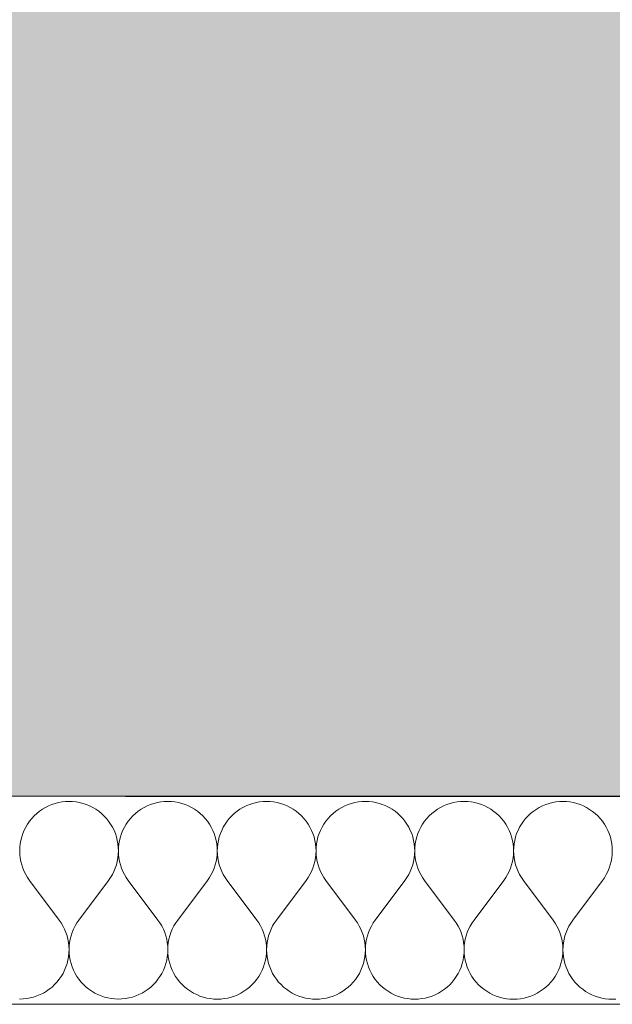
# Model space of a CAD drawing. Header units: millimetres. Extents: x -28017 to 3863, y -4271 to 20239.
# Tile 75 of 105: x -7048 to -6590, y 191 to 950. Entities that reach past the tile are written whole.
import ezdxf

# ---------------------------------------------------------------- set-up
doc = ezdxf.new("R2010")
doc.units = ezdxf.units.MM
doc.header["$MEASUREMENT"] = 0
doc.linetypes.add('Wipeout_Contour', pattern=[1000, 0, -1000])
for name, color, linetype in [('5._POHLED ZÁPADNÍ_2_2D prvky - obecné', 7, 'Continuous'), ('5._POHLED ZÁPADNÍ_2_Konstrukce - nenosné', 7, 'Continuous'), ('5._POHLED ZÁPADNÍ_2_Konstrukce - nosné', 7, 'Continuous'), ('5._POHLED ZÁPADNÍ_2_Nové_Konstrukce - nosné', 7, 'Continuous'), ('5._POHLED ZÁPADNÍ_2_Nové_Výplně – Řezové', 7, 'Continuous'), ('5._POHLED ZÁPADNÍ_2_Výplně – Řezové', 7, 'Continuous')]:
    doc.layers.add(name, color=color, linetype=linetype)

# ---------------------------------------------------------------- blocks, each defined once
blk = doc.blocks.new('*X8', base_point=(-28336.19, -5790.34))
at = {"layer": '5._POHLED ZÁPADNÍ_2_Nové_Výplně – Řezové', "color": 21, "linetype": 'Continuous', "lineweight": 20, "true_color": 0xffaaaa}
for p, q in [((-7027.74, 342.53), (-7030.07, 341.14)), ((-7025.3, 343.75), (-7027.74, 342.53)), ((-7022.79, 344.79), (-7025.3, 343.75)), ((-7020.21, 345.65), (-7022.79, 344.79)), ((-7017.57, 346.32), (-7020.21, 345.65)), ((-7014.89, 346.8), (-7017.57, 346.32)), ((-7012.19, 347.09), (-7014.89, 346.8)), ((-7009.47, 347.19), (-7012.19, 347.09)), ((-7006.75, 347.09), (-7009.47, 347.19)), ((-7004.05, 346.8), (-7006.75, 347.09)), ((-7001.37, 346.32), (-7004.05, 346.8)), ((-6998.73, 345.64), (-7001.37, 346.32)), ((-6996.15, 344.78), (-6998.73, 345.64)), ((-6993.64, 343.74), (-6996.15, 344.78)), ((-6991.21, 342.52), (-6993.64, 343.74)), ((-6988.87, 341.13), (-6991.21, 342.52)), ((-6951.54, 342.52), (-6953.88, 341.13)), ((-6949.11, 343.74), (-6951.54, 342.52)), ((-6946.6, 344.78), (-6949.11, 343.74)), ((-6944.02, 345.64), (-6946.6, 344.78)), ((-6941.38, 346.31), (-6944.02, 345.64)), ((-6938.7, 346.79), (-6941.38, 346.31)), ((-6936, 347.08), (-6938.7, 346.79)), ((-6933.28, 347.18), (-6936, 347.08)), ((-6930.56, 347.08), (-6933.28, 347.18)), ((-6927.86, 346.79), (-6930.56, 347.08)), ((-6925.18, 346.31), (-6927.86, 346.79)), ((-6922.54, 345.63), (-6925.18, 346.31)), ((-6919.96, 344.77), (-6922.54, 345.63)), ((-6917.45, 343.73), (-6919.96, 344.77)), ((-6915.02, 342.51), (-6917.45, 343.73)), ((-6912.68, 341.12), (-6915.02, 342.51)), ((-6875.35, 342.51), (-6877.69, 341.12)), ((-6872.92, 343.72), (-6875.35, 342.51)), ((-6870.41, 344.77), (-6872.92, 343.72)), ((-6867.83, 345.62), (-6870.41, 344.77)), ((-6865.19, 346.3), (-6867.83, 345.62)), ((-6862.51, 346.78), (-6865.19, 346.3)), ((-6859.81, 347.07), (-6862.51, 346.78)), ((-6857.09, 347.17), (-6859.81, 347.07)), ((-6854.37, 347.07), (-6857.09, 347.17)), ((-6851.67, 346.78), (-6854.37, 347.07)), ((-6848.99, 346.29), (-6851.67, 346.78)), ((-6846.35, 345.62), (-6848.99, 346.29)), ((-6843.77, 344.76), (-6846.35, 345.62)), ((-6841.26, 343.72), (-6843.77, 344.76)), ((-6838.83, 342.5), (-6841.26, 343.72)), ((-6836.49, 341.11), (-6838.83, 342.5)), ((-6799.16, 342.49), (-6801.5, 341.11)), ((-6796.73, 343.71), (-6799.16, 342.49)), ((-6794.22, 344.75), (-6796.73, 343.71)), ((-6791.64, 345.61), (-6794.22, 344.75)), ((-6789, 346.29), (-6791.64, 345.61)), ((-6786.32, 346.77), (-6789, 346.29)), ((-6783.62, 347.06), (-6786.32, 346.77)), ((-6780.9, 347.16), (-6783.62, 347.06)), ((-6778.18, 347.06), (-6780.9, 347.16)), ((-6775.48, 346.77), (-6778.18, 347.06)), ((-6772.8, 346.28), (-6775.48, 346.77)), ((-6770.16, 345.61), (-6772.8, 346.28)), ((-6767.58, 344.75), (-6770.16, 345.61)), ((-6765.07, 343.71), (-6767.58, 344.75)), ((-6762.64, 342.49), (-6765.07, 343.71)), ((-6760.3, 341.1), (-6762.64, 342.49)), ((-6722.97, 342.48), (-6725.31, 341.09)), ((-6720.54, 343.7), (-6722.97, 342.48)), ((-6718.03, 344.74), (-6720.54, 343.7)), ((-6715.45, 345.6), (-6718.03, 344.74)), ((-6712.81, 346.27), (-6715.45, 345.6)), ((-6710.13, 346.76), (-6712.81, 346.27)), ((-6707.43, 347.05), (-6710.13, 346.76)), ((-6704.71, 347.14), (-6707.43, 347.05)), ((-6701.99, 347.05), (-6704.71, 347.14)), ((-6699.28, 346.75), (-6701.99, 347.05)), ((-6696.61, 346.27), (-6699.28, 346.75)), ((-6693.97, 345.6), (-6696.61, 346.27)), ((-6691.39, 344.74), (-6693.97, 345.6)), ((-6688.88, 343.7), (-6691.39, 344.74)), ((-6686.45, 342.48), (-6688.88, 343.7)), ((-6684.11, 341.09), (-6686.45, 342.48)), ((-6646.78, 342.47), (-6649.12, 341.08)), ((-6644.35, 343.69), (-6646.78, 342.47)), ((-6641.84, 344.73), (-6644.35, 343.69)), ((-6639.26, 345.59), (-6641.84, 344.73)), ((-6636.62, 346.26), (-6639.26, 345.59)), ((-6633.94, 346.74), (-6636.62, 346.26)), ((-6631.24, 347.04), (-6633.94, 346.74)), ((-6628.52, 347.13), (-6631.24, 347.04)), ((-6625.8, 347.03), (-6628.52, 347.13)), ((-6623.09, 346.74), (-6625.8, 347.03)), ((-6620.42, 346.26), (-6623.09, 346.74)), ((-6617.78, 345.59), (-6620.42, 346.26)), ((-6615.2, 344.73), (-6617.78, 345.59)), ((-6612.69, 343.68), (-6615.2, 344.73)), ((-6610.25, 342.47), (-6612.69, 343.68)), ((-6607.92, 341.08), (-6610.25, 342.47)), ((-7038.27, 334.04), (-7039.98, 331.92)), ((-7036.42, 336.03), (-7038.27, 334.04)), ((-7034.43, 337.88), (-7036.42, 336.03)), ((-7032.31, 339.59), (-7034.43, 337.88)), ((-7030.07, 341.14), (-7032.31, 339.59)), ((-6986.63, 339.58), (-6988.87, 341.13)), ((-6984.52, 337.87), (-6986.63, 339.58)), ((-6982.53, 336.02), (-6984.52, 337.87)), ((-6980.67, 334.03), (-6982.53, 336.02)), ((-6978.97, 331.91), (-6980.67, 334.03)), ((-6962.08, 334.02), (-6963.79, 331.91)), ((-6960.23, 336.02), (-6962.08, 334.02)), ((-6958.24, 337.87), (-6960.23, 336.02)), ((-6956.12, 339.58), (-6958.24, 337.87)), ((-6953.88, 341.13), (-6956.12, 339.58)), ((-6910.44, 339.57), (-6912.68, 341.12)), ((-6908.33, 337.86), (-6910.44, 339.57)), ((-6906.34, 336.01), (-6908.33, 337.86)), ((-6904.48, 334.02), (-6906.34, 336.01)), ((-6902.78, 331.9), (-6904.48, 334.02)), ((-6885.89, 334.01), (-6887.6, 331.89)), ((-6884.04, 336), (-6885.89, 334.01)), ((-6882.05, 337.86), (-6884.04, 336)), ((-6879.93, 339.57), (-6882.05, 337.86)), ((-6877.69, 341.12), (-6879.93, 339.57)), ((-6834.25, 339.56), (-6836.49, 341.11)), ((-6832.14, 337.85), (-6834.25, 339.56)), ((-6830.15, 336), (-6832.14, 337.85)), ((-6828.29, 334), (-6830.15, 336)), ((-6826.59, 331.89), (-6828.29, 334)), ((-6809.7, 334), (-6811.41, 331.88)), ((-6807.85, 335.99), (-6809.7, 334)), ((-6805.86, 337.85), (-6807.85, 335.99)), ((-6803.74, 339.55), (-6805.86, 337.85)), ((-6801.5, 341.11), (-6803.74, 339.55)), ((-6758.06, 339.55), (-6760.3, 341.1)), ((-6755.95, 337.84), (-6758.06, 339.55)), ((-6753.95, 335.98), (-6755.95, 337.84)), ((-6752.1, 333.99), (-6753.95, 335.98)), ((-6750.4, 331.87), (-6752.1, 333.99)), ((-6733.51, 333.99), (-6735.22, 331.87)), ((-6731.66, 335.98), (-6733.51, 333.99)), ((-6729.67, 337.84), (-6731.66, 335.98)), ((-6727.55, 339.54), (-6729.67, 337.84)), ((-6725.31, 341.09), (-6727.55, 339.54)), ((-6681.87, 339.54), (-6684.11, 341.09)), ((-6679.75, 337.83), (-6681.87, 339.54)), ((-6677.76, 335.97), (-6679.75, 337.83)), ((-6675.91, 333.98), (-6677.76, 335.97)), ((-6674.21, 331.86), (-6675.91, 333.98)), ((-6657.32, 333.98), (-6659.03, 331.86)), ((-6655.47, 335.97), (-6657.32, 333.98)), ((-6653.48, 337.82), (-6655.47, 335.97)), ((-6651.36, 339.53), (-6653.48, 337.82)), ((-6649.12, 341.08), (-6651.36, 339.53)), ((-6605.68, 339.52), (-6607.92, 341.08)), ((-6603.56, 337.82), (-6605.68, 339.52)), ((-6601.57, 335.96), (-6603.56, 337.82)), ((-6599.72, 333.97), (-6601.57, 335.96)), ((-6598.02, 331.85), (-6599.72, 333.97)), ((-7042.92, 327.34), (-7044.13, 324.91)), ((-7041.53, 329.68), (-7042.92, 327.34)), ((-7039.98, 331.92), (-7041.53, 329.68)), ((-6977.42, 329.67), (-6978.97, 331.91)), ((-6976.03, 327.33), (-6977.42, 329.67)), ((-6974.81, 324.9), (-6976.03, 327.33)), ((-6966.73, 327.33), (-6967.94, 324.9)), ((-6965.34, 329.67), (-6966.73, 327.33)), ((-6963.79, 331.91), (-6965.34, 329.67)), ((-6901.23, 329.66), (-6902.78, 331.9)), ((-6899.84, 327.32), (-6901.23, 329.66)), ((-6898.62, 324.89), (-6899.84, 327.32)), ((-6890.54, 327.32), (-6891.75, 324.89)), ((-6889.15, 329.66), (-6890.54, 327.32)), ((-6887.6, 331.89), (-6889.15, 329.66)), ((-6825.04, 329.65), (-6826.59, 331.89)), ((-6823.65, 327.31), (-6825.04, 329.65)), ((-6822.43, 324.88), (-6823.65, 327.31)), ((-6814.35, 327.31), (-6815.56, 324.87)), ((-6812.96, 329.65), (-6814.35, 327.31)), ((-6811.41, 331.88), (-6812.96, 329.65)), ((-6748.85, 329.64), (-6750.4, 331.87)), ((-6747.46, 327.3), (-6748.85, 329.64)), ((-6746.24, 324.86), (-6747.46, 327.3)), ((-6738.16, 327.3), (-6739.37, 324.86)), ((-6736.77, 329.64), (-6738.16, 327.3)), ((-6735.22, 331.87), (-6736.77, 329.64)), ((-6672.66, 329.63), (-6674.21, 331.86)), ((-6671.27, 327.29), (-6672.66, 329.63)), ((-6670.05, 324.85), (-6671.27, 327.29)), ((-6661.96, 327.28), (-6663.18, 324.85)), ((-6660.58, 329.62), (-6661.96, 327.28)), ((-6659.03, 331.86), (-6660.58, 329.62)), ((-6596.46, 329.61), (-6598.02, 331.85)), ((-6595.08, 327.27), (-6596.46, 329.61)), ((-6593.86, 324.84), (-6595.08, 327.27)), ((-7046.03, 319.81), (-7046.7, 317.18)), ((-7045.17, 322.4), (-7046.03, 319.81)), ((-7044.13, 324.91), (-7045.17, 322.4)), ((-6973.77, 322.38), (-6974.81, 324.9)), ((-6972.92, 319.8), (-6973.77, 322.38)), ((-6972.25, 317.17), (-6972.92, 319.8)), ((-6969.84, 319.8), (-6970.51, 317.17)), ((-6968.98, 322.38), (-6969.84, 319.8)), ((-6967.94, 324.9), (-6968.98, 322.38)), ((-6897.58, 322.37), (-6898.62, 324.89)), ((-6896.73, 319.79), (-6897.58, 322.37)), ((-6896.06, 317.15), (-6896.73, 319.79)), ((-6893.65, 319.79), (-6894.32, 317.15)), ((-6892.79, 322.37), (-6893.65, 319.79)), ((-6891.75, 324.89), (-6892.79, 322.37)), ((-6821.39, 322.36), (-6822.43, 324.88)), ((-6820.54, 319.78), (-6821.39, 322.36)), ((-6819.87, 317.14), (-6820.54, 319.78)), ((-6817.46, 319.78), (-6818.13, 317.14)), ((-6816.6, 322.36), (-6817.46, 319.78)), ((-6815.56, 324.87), (-6816.6, 322.36)), ((-6745.2, 322.35), (-6746.24, 324.86)), ((-6744.35, 319.77), (-6745.2, 322.35)), ((-6743.67, 317.13), (-6744.35, 319.77)), ((-6741.27, 319.77), (-6741.94, 317.13)), ((-6740.41, 322.35), (-6741.27, 319.77)), ((-6739.37, 324.86), (-6740.41, 322.35)), ((-6669.01, 322.34), (-6670.05, 324.85)), ((-6668.16, 319.76), (-6669.01, 322.34)), ((-6667.48, 317.12), (-6668.16, 319.76)), ((-6665.08, 319.76), (-6665.75, 317.12)), ((-6664.22, 322.34), (-6665.08, 319.76)), ((-6663.18, 324.85), (-6664.22, 322.34)), ((-6592.82, 322.33), (-6593.86, 324.84)), ((-6591.96, 319.74), (-6592.82, 322.33)), ((-6591.29, 317.11), (-6591.96, 319.74)), ((-7047.48, 311.8), (-7047.57, 309.08)), ((-7047.19, 314.5), (-7047.48, 311.8)), ((-7046.7, 317.18), (-7047.19, 314.5)), ((-6971.76, 314.49), (-6972.25, 317.17)), ((-6971.48, 311.78), (-6971.76, 314.49)), ((-6971.38, 309.06), (-6971.48, 311.78)), ((-6971.29, 311.78), (-6971.38, 309.06)), ((-6971, 314.49), (-6971.29, 311.78)), ((-6970.51, 317.17), (-6971, 314.49)), ((-6895.57, 314.48), (-6896.06, 317.15)), ((-6895.29, 311.77), (-6895.57, 314.48)), ((-6895.19, 309.05), (-6895.29, 311.77)), ((-6895.09, 311.77), (-6895.19, 309.05)), ((-6894.81, 314.48), (-6895.09, 311.77)), ((-6894.32, 317.15), (-6894.81, 314.48)), ((-6819.38, 314.47), (-6819.87, 317.14)), ((-6819.1, 311.76), (-6819.38, 314.47)), ((-6819, 309.04), (-6819.1, 311.76)), ((-6818.9, 311.76), (-6819, 309.04)), ((-6818.61, 314.47), (-6818.9, 311.76)), ((-6818.13, 317.14), (-6818.61, 314.47)), ((-6743.19, 314.45), (-6743.67, 317.13)), ((-6742.9, 311.75), (-6743.19, 314.45)), ((-6742.81, 309.03), (-6742.9, 311.75)), ((-6742.71, 311.75), (-6742.81, 309.03)), ((-6742.42, 314.45), (-6742.71, 311.75)), ((-6741.94, 317.13), (-6742.42, 314.45)), ((-6667, 314.44), (-6667.48, 317.12)), ((-6666.71, 311.74), (-6667, 314.44)), ((-6666.62, 309.02), (-6666.71, 311.74)), ((-6666.52, 311.74), (-6666.62, 309.02)), ((-6666.23, 314.44), (-6666.52, 311.74)), ((-6665.75, 317.12), (-6666.23, 314.44)), ((-6590.81, 314.43), (-6591.29, 317.11)), ((-6590.52, 311.73), (-6590.81, 314.43)), ((-6590.43, 309.01), (-6590.52, 311.73)), ((-7047.57, 309.08), (-7047.47, 306.36)), ((-7047.47, 306.36), (-7047.18, 303.65)), ((-7047.18, 303.65), (-7046.7, 300.98)), ((-6972.26, 300.96), (-6971.77, 303.64)), ((-6971.77, 303.64), (-6971.48, 306.35)), ((-6971.48, 306.35), (-6971.38, 309.06)), ((-6971.38, 309.06), (-6971.28, 306.35)), ((-6971.28, 306.35), (-6970.99, 303.64)), ((-6970.99, 303.64), (-6970.51, 300.96)), ((-6896.07, 300.95), (-6895.58, 303.63)), ((-6895.58, 303.63), (-6895.29, 306.33)), ((-6895.29, 306.33), (-6895.19, 309.05)), ((-6895.19, 309.05), (-6895.09, 306.33)), ((-6895.09, 306.33), (-6894.8, 303.63)), ((-6894.8, 303.63), (-6894.32, 300.95)), ((-6819.88, 300.94), (-6819.39, 303.62)), ((-6819.39, 303.62), (-6819.1, 306.32)), ((-6819.1, 306.32), (-6819, 309.04)), ((-6819, 309.04), (-6818.9, 306.32)), ((-6818.9, 306.32), (-6818.61, 303.62)), ((-6818.61, 303.62), (-6818.12, 300.94)), ((-6743.69, 300.93), (-6743.2, 303.61)), ((-6743.2, 303.61), (-6742.91, 306.31)), ((-6742.91, 306.31), (-6742.81, 309.03)), ((-6742.81, 309.03), (-6742.71, 306.31)), ((-6742.71, 306.31), (-6742.42, 303.61)), ((-6742.42, 303.61), (-6741.93, 300.93)), ((-6667.5, 300.92), (-6667.01, 303.59)), ((-6667.01, 303.59), (-6666.72, 306.3)), ((-6666.72, 306.3), (-6666.62, 309.02)), ((-6666.62, 309.02), (-6666.52, 306.3)), ((-6666.52, 306.3), (-6666.23, 303.59)), ((-6666.23, 303.59), (-6665.74, 300.92)), ((-6591.31, 300.91), (-6590.82, 303.58)), ((-6590.82, 303.58), (-6590.53, 306.29)), ((-6590.53, 306.29), (-6590.43, 309.01)), ((-7046.7, 300.98), (-7046.02, 298.34)), ((-7046.02, 298.34), (-7045.16, 295.76)), ((-6973.8, 295.75), (-6972.93, 298.33)), ((-6972.93, 298.33), (-6972.26, 300.96)), ((-6970.51, 300.96), (-6969.83, 298.33)), ((-6969.83, 298.33), (-6968.97, 295.75)), ((-6897.61, 295.74), (-6896.74, 298.32)), ((-6896.74, 298.32), (-6896.07, 300.95)), ((-6894.32, 300.95), (-6893.64, 298.32)), ((-6893.64, 298.32), (-6892.78, 295.74)), ((-6821.41, 295.73), (-6820.55, 298.31)), ((-6820.55, 298.31), (-6819.88, 300.94)), ((-6818.12, 300.94), (-6817.45, 298.31)), ((-6817.45, 298.31), (-6816.59, 295.72)), ((-6745.22, 295.71), (-6744.36, 298.29)), ((-6744.36, 298.29), (-6743.69, 300.93)), ((-6741.93, 300.93), (-6741.26, 298.29)), ((-6741.26, 298.29), (-6740.4, 295.71)), ((-6669.03, 295.7), (-6668.17, 298.28)), ((-6668.17, 298.28), (-6667.5, 300.92)), ((-6665.74, 300.92), (-6665.07, 298.28)), ((-6665.07, 298.28), (-6664.21, 295.7)), ((-6592.84, 295.69), (-6591.98, 298.27)), ((-6591.98, 298.27), (-6591.31, 300.91)), ((-7045.16, 295.76), (-7044.12, 293.25)), ((-7044.12, 293.25), (-7042.9, 290.81)), ((-7042.9, 290.81), (-7041.51, 288.48)), ((-7041.51, 288.48), (-7039.96, 286.24)), ((-6979, 286.23), (-6977.45, 288.47)), ((-6977.45, 288.47), (-6976.06, 290.8)), ((-6976.06, 290.8), (-6974.84, 293.24)), ((-6974.84, 293.24), (-6973.8, 295.75)), ((-6968.97, 295.75), (-6967.93, 293.24)), ((-6967.93, 293.24), (-6966.71, 290.8)), ((-6966.71, 290.8), (-6965.32, 288.46)), ((-6965.32, 288.46), (-6963.77, 286.23)), ((-6902.81, 286.22), (-6901.26, 288.45)), ((-6901.26, 288.45), (-6899.87, 290.79)), ((-6899.87, 290.79), (-6898.65, 293.22)), ((-6898.65, 293.22), (-6897.61, 295.74)), ((-6892.78, 295.74), (-6891.74, 293.22)), ((-6891.74, 293.22), (-6890.52, 290.79)), ((-6890.52, 290.79), (-6889.13, 288.45)), ((-6889.13, 288.45), (-6887.58, 286.22)), ((-6826.62, 286.21), (-6825.07, 288.44)), ((-6825.07, 288.44), (-6823.68, 290.78)), ((-6823.68, 290.78), (-6822.46, 293.21)), ((-6822.46, 293.21), (-6821.41, 295.73)), ((-6816.59, 295.72), (-6815.55, 293.21)), ((-6815.55, 293.21), (-6814.33, 290.78)), ((-6814.33, 290.78), (-6812.94, 288.44)), ((-6812.94, 288.44), (-6811.38, 286.21)), ((-6750.43, 286.2), (-6748.88, 288.43)), ((-6748.88, 288.43), (-6747.49, 290.77)), ((-6747.49, 290.77), (-6746.27, 293.2)), ((-6746.27, 293.2), (-6745.22, 295.71)), ((-6740.4, 295.71), (-6739.36, 293.2)), ((-6739.36, 293.2), (-6738.14, 290.77)), ((-6738.14, 290.77), (-6736.75, 288.43)), ((-6736.75, 288.43), (-6735.19, 286.2)), ((-6674.24, 286.19), (-6672.69, 288.42)), ((-6672.69, 288.42), (-6671.3, 290.76)), ((-6671.3, 290.76), (-6670.08, 293.19)), ((-6670.08, 293.19), (-6669.03, 295.7)), ((-6664.21, 295.7), (-6663.17, 293.19)), ((-6663.17, 293.19), (-6661.95, 290.76)), ((-6661.95, 290.76), (-6660.56, 288.42)), ((-6660.56, 288.42), (-6659, 286.18)), ((-6598.05, 286.17), (-6596.5, 288.41)), ((-6596.5, 288.41), (-6595.11, 290.75)), ((-6595.11, 290.75), (-6593.89, 293.18)), ((-6593.89, 293.18), (-6592.84, 295.69)), ((-7017.1, 255.76), (-7039.96, 286.24)), ((-7001.87, 255.76), (-6979, 286.23)), ((-6940.91, 255.75), (-6963.77, 286.23)), ((-6925.68, 255.75), (-6902.81, 286.22)), ((-6864.72, 255.74), (-6887.58, 286.22)), ((-6849.48, 255.74), (-6826.62, 286.21)), ((-6788.53, 255.73), (-6811.38, 286.21)), ((-6773.29, 255.73), (-6750.43, 286.2)), ((-6712.34, 255.72), (-6735.19, 286.2)), ((-6697.1, 255.71), (-6674.24, 286.19)), ((-6636.15, 255.7), (-6659, 286.18)), ((-6620.91, 255.7), (-6598.05, 286.17)), ((-7015.55, 253.53), (-7017.1, 255.76)), ((-7014.16, 251.19), (-7015.55, 253.53)), ((-7012.94, 248.76), (-7014.16, 251.19)), ((-7004.81, 251.19), (-7006.03, 248.76)), ((-7003.42, 253.53), (-7004.81, 251.19)), ((-7001.87, 255.76), (-7003.42, 253.53)), ((-6939.36, 253.52), (-6940.91, 255.75)), ((-6937.97, 251.18), (-6939.36, 253.52)), ((-6936.75, 248.75), (-6937.97, 251.18)), ((-6928.62, 251.18), (-6929.84, 248.75)), ((-6927.23, 253.52), (-6928.62, 251.18)), ((-6925.68, 255.75), (-6927.23, 253.52)), ((-6863.17, 253.51), (-6864.72, 255.74)), ((-6861.78, 251.17), (-6863.17, 253.51)), ((-6860.56, 248.74), (-6861.78, 251.17)), ((-6852.43, 251.17), (-6853.65, 248.73)), ((-6851.04, 253.5), (-6852.43, 251.17)), ((-6849.48, 255.74), (-6851.04, 253.5)), ((-6786.98, 253.49), (-6788.53, 255.73)), ((-6785.59, 251.16), (-6786.98, 253.49)), ((-6784.37, 248.72), (-6785.59, 251.16)), ((-6776.24, 251.15), (-6777.46, 248.72)), ((-6774.85, 253.49), (-6776.24, 251.15)), ((-6773.29, 255.73), (-6774.85, 253.49)), ((-6710.79, 253.48), (-6712.34, 255.72)), ((-6709.4, 251.14), (-6710.79, 253.48)), ((-6708.18, 248.71), (-6709.4, 251.14)), ((-6700.05, 251.14), (-6701.27, 248.71)), ((-6698.66, 253.48), (-6700.05, 251.14)), ((-6697.1, 255.71), (-6698.66, 253.48)), ((-6634.6, 253.47), (-6636.15, 255.7)), ((-6633.21, 251.13), (-6634.6, 253.47)), ((-6631.99, 248.7), (-6633.21, 251.13)), ((-6623.86, 251.13), (-6625.08, 248.7)), ((-6622.47, 253.47), (-6623.86, 251.13)), ((-6620.91, 255.7), (-6622.47, 253.47)), ((-7011.9, 246.25), (-7012.94, 248.76)), ((-7011.04, 243.67), (-7011.9, 246.25)), ((-7010.36, 241.03), (-7011.04, 243.67)), ((-7007.94, 243.66), (-7008.61, 241.03)), ((-7007.07, 246.25), (-7007.94, 243.66)), ((-7006.03, 248.76), (-7007.07, 246.25)), ((-6935.71, 246.23), (-6936.75, 248.75)), ((-6934.85, 243.65), (-6935.71, 246.23)), ((-6934.17, 241.02), (-6934.85, 243.65)), ((-6931.74, 243.65), (-6932.42, 241.02)), ((-6930.88, 246.23), (-6931.74, 243.65)), ((-6929.84, 248.75), (-6930.88, 246.23)), ((-6859.52, 246.22), (-6860.56, 248.74)), ((-6858.66, 243.64), (-6859.52, 246.22)), ((-6857.98, 241.01), (-6858.66, 243.64)), ((-6855.55, 243.64), (-6856.23, 241.01)), ((-6854.69, 246.22), (-6855.55, 243.64)), ((-6853.65, 248.73), (-6854.69, 246.22)), ((-6783.33, 246.21), (-6784.37, 248.72)), ((-6782.47, 243.63), (-6783.33, 246.21)), ((-6781.79, 240.99), (-6782.47, 243.63)), ((-6779.36, 243.63), (-6780.04, 240.99)), ((-6778.5, 246.21), (-6779.36, 243.63)), ((-6777.46, 248.72), (-6778.5, 246.21)), ((-6707.14, 246.2), (-6708.18, 248.71)), ((-6706.28, 243.62), (-6707.14, 246.2)), ((-6705.6, 240.98), (-6706.28, 243.62)), ((-6703.17, 243.62), (-6703.85, 240.98)), ((-6702.31, 246.2), (-6703.17, 243.62)), ((-6701.27, 248.71), (-6702.31, 246.2)), ((-6630.95, 246.19), (-6631.99, 248.7)), ((-6630.09, 243.61), (-6630.95, 246.19)), ((-6629.41, 240.97), (-6630.09, 243.61)), ((-6626.98, 243.61), (-6627.66, 240.97)), ((-6626.12, 246.19), (-6626.98, 243.61)), ((-6625.08, 248.7), (-6626.12, 246.19)), ((-7009.88, 238.35), (-7010.36, 241.03)), ((-7009.59, 235.65), (-7009.88, 238.35)), ((-7009.49, 232.93), (-7009.59, 235.65)), ((-7009.39, 235.65), (-7009.49, 232.93)), ((-7009.1, 238.35), (-7009.39, 235.65)), ((-7008.61, 241.03), (-7009.1, 238.35)), ((-6933.69, 238.34), (-6934.17, 241.02)), ((-6933.4, 235.64), (-6933.69, 238.34)), ((-6933.3, 232.92), (-6933.4, 235.64)), ((-6933.2, 235.64), (-6933.3, 232.92)), ((-6932.91, 238.34), (-6933.2, 235.64)), ((-6932.42, 241.02), (-6932.91, 238.34)), ((-6857.5, 238.33), (-6857.98, 241.01)), ((-6857.21, 235.62), (-6857.5, 238.33)), ((-6857.11, 232.91), (-6857.21, 235.62)), ((-6857.01, 235.62), (-6857.11, 232.91)), ((-6856.71, 238.33), (-6857.01, 235.62)), ((-6856.23, 241.01), (-6856.71, 238.33)), ((-6781.31, 238.32), (-6781.79, 240.99)), ((-6781.02, 235.61), (-6781.31, 238.32)), ((-6780.92, 232.89), (-6781.02, 235.61)), ((-6780.82, 235.61), (-6780.92, 232.89)), ((-6780.52, 238.32), (-6780.82, 235.61)), ((-6780.04, 240.99), (-6780.52, 238.32)), ((-6705.12, 238.31), (-6705.6, 240.98)), ((-6704.82, 235.6), (-6705.12, 238.31)), ((-6704.73, 232.88), (-6704.82, 235.6)), ((-6704.63, 235.6), (-6704.73, 232.88)), ((-6704.33, 238.31), (-6704.63, 235.6)), ((-6703.85, 240.98), (-6704.33, 238.31)), ((-6628.93, 238.29), (-6629.41, 240.97)), ((-6628.63, 235.59), (-6628.93, 238.29)), ((-6628.54, 232.87), (-6628.63, 235.59)), ((-6628.44, 235.59), (-6628.54, 232.87)), ((-6628.14, 238.29), (-6628.44, 235.59)), ((-6627.66, 240.97), (-6628.14, 238.29)), ((-7009.87, 227.51), (-7009.58, 230.21)), ((-7009.58, 230.21), (-7009.49, 232.93)), ((-7009.49, 232.93), (-7009.39, 230.21)), ((-7009.39, 230.21), (-7009.1, 227.51)), ((-6933.68, 227.49), (-6933.39, 230.2)), ((-6933.39, 230.2), (-6933.3, 232.92)), ((-6933.3, 232.92), (-6933.2, 230.2)), ((-6933.2, 230.2), (-6932.91, 227.49)), ((-6857.49, 227.48), (-6857.2, 230.19)), ((-6857.2, 230.19), (-6857.11, 232.91)), ((-6857.11, 232.91), (-6857.01, 230.19)), ((-6857.01, 230.19), (-6856.72, 227.48)), ((-6781.3, 227.47), (-6781.01, 230.18)), ((-6781.01, 230.18), (-6780.92, 232.89)), ((-6780.92, 232.89), (-6780.82, 230.18)), ((-6780.82, 230.18), (-6780.53, 227.47)), ((-6705.11, 227.46), (-6704.82, 230.16)), ((-6704.82, 230.16), (-6704.73, 232.88)), ((-6704.73, 232.88), (-6704.63, 230.16)), ((-6704.63, 230.16), (-6704.34, 227.46)), ((-6628.92, 227.45), (-6628.63, 230.15)), ((-6628.63, 230.15), (-6628.54, 232.87)), ((-6628.54, 232.87), (-6628.44, 230.15)), ((-6628.44, 230.15), (-6628.15, 227.45)), ((-7011.89, 219.61), (-7011.03, 222.19)), ((-7011.03, 222.19), (-7010.36, 224.83)), ((-7010.36, 224.83), (-7009.87, 227.51)), ((-7009.1, 227.51), (-7008.62, 224.83)), ((-7008.62, 224.83), (-7007.95, 222.19)), ((-7007.95, 222.19), (-7007.09, 219.61)), ((-6935.7, 219.6), (-6934.84, 222.18)), ((-6934.84, 222.18), (-6934.16, 224.82)), ((-6934.16, 224.82), (-6933.68, 227.49)), ((-6932.91, 227.49), (-6932.43, 224.82)), ((-6932.43, 224.82), (-6931.76, 222.18)), ((-6931.76, 222.18), (-6930.9, 219.6)), ((-6859.5, 219.59), (-6858.65, 222.17)), ((-6858.65, 222.17), (-6857.97, 224.8)), ((-6857.97, 224.8), (-6857.49, 227.48)), ((-6856.72, 227.48), (-6856.24, 224.8)), ((-6856.24, 224.8), (-6855.57, 222.17)), ((-6855.57, 222.17), (-6854.71, 219.59)), ((-6783.31, 219.57), (-6782.46, 222.16)), ((-6782.46, 222.16), (-6781.78, 224.79)), ((-6781.78, 224.79), (-6781.3, 227.47)), ((-6780.53, 227.47), (-6780.05, 224.79)), ((-6780.05, 224.79), (-6779.38, 222.16)), ((-6779.38, 222.16), (-6778.52, 219.57)), ((-6707.12, 219.56), (-6706.27, 222.14)), ((-6706.27, 222.14), (-6705.59, 224.78)), ((-6705.59, 224.78), (-6705.11, 227.46)), ((-6704.34, 227.46), (-6703.86, 224.78)), ((-6703.86, 224.78), (-6703.19, 222.14)), ((-6703.19, 222.14), (-6702.33, 219.56)), ((-6630.93, 219.55), (-6630.07, 222.13)), ((-6630.07, 222.13), (-6629.4, 224.77)), ((-6629.4, 224.77), (-6628.92, 227.45)), ((-6628.15, 227.45), (-6627.67, 224.77)), ((-6627.67, 224.77), (-6627, 222.13)), ((-6627, 222.13), (-6626.14, 219.55)), ((-7015.53, 212.32), (-7014.14, 214.66)), ((-7014.14, 214.66), (-7012.93, 217.1)), ((-7012.93, 217.1), (-7011.89, 219.61)), ((-7007.09, 219.61), (-7006.06, 217.09)), ((-7006.06, 217.09), (-7004.84, 214.66)), ((-7004.84, 214.66), (-7003.45, 212.32)), ((-6939.34, 212.31), (-6937.95, 214.65)), ((-6937.95, 214.65), (-6936.74, 217.08)), ((-6936.74, 217.08), (-6935.7, 219.6)), ((-6930.9, 219.6), (-6929.86, 217.08)), ((-6929.86, 217.08), (-6928.65, 214.65)), ((-6928.65, 214.65), (-6927.26, 212.31)), ((-6863.15, 212.3), (-6861.76, 214.64)), ((-6861.76, 214.64), (-6860.54, 217.07)), ((-6860.54, 217.07), (-6859.5, 219.59)), ((-6854.71, 219.59), (-6853.67, 217.07)), ((-6853.67, 217.07), (-6852.46, 214.64)), ((-6852.46, 214.64), (-6851.07, 212.3)), ((-6786.96, 212.29), (-6785.57, 214.63)), ((-6785.57, 214.63), (-6784.35, 217.06)), ((-6784.35, 217.06), (-6783.31, 219.57)), ((-6778.52, 219.57), (-6777.48, 217.06)), ((-6777.48, 217.06), (-6776.27, 214.63)), ((-6776.27, 214.63), (-6774.88, 212.29)), ((-6710.77, 212.28), (-6709.38, 214.62)), ((-6709.38, 214.62), (-6708.16, 217.05)), ((-6708.16, 217.05), (-6707.12, 219.56)), ((-6702.33, 219.56), (-6701.29, 217.05)), ((-6701.29, 217.05), (-6700.08, 214.61)), ((-6700.08, 214.61), (-6698.69, 212.27)), ((-6634.58, 212.26), (-6633.19, 214.6)), ((-6633.19, 214.6), (-6631.97, 217.04)), ((-6631.97, 217.04), (-6630.93, 219.55)), ((-6626.14, 219.55), (-6625.1, 217.04)), ((-6625.1, 217.04), (-6623.89, 214.6)), ((-6623.89, 214.6), (-6622.5, 212.26)), ((-7022.63, 204.12), (-7020.64, 205.98)), ((-7020.64, 205.98), (-7018.79, 207.97)), ((-7018.79, 207.97), (-7017.08, 210.09)), ((-7017.08, 210.09), (-7015.53, 212.32)), ((-7003.45, 212.32), (-7001.9, 210.09)), ((-7001.9, 210.09), (-7000.2, 207.97)), ((-7000.2, 207.97), (-6998.34, 205.97)), ((-6998.34, 205.97), (-6996.35, 204.12)), ((-6946.44, 204.11), (-6944.45, 205.97)), ((-6944.45, 205.97), (-6942.6, 207.96)), ((-6942.6, 207.96), (-6940.89, 210.08)), ((-6940.89, 210.08), (-6939.34, 212.31)), ((-6927.26, 212.31), (-6925.71, 210.07)), ((-6925.71, 210.07), (-6924.01, 207.95)), ((-6924.01, 207.95), (-6922.15, 205.96)), ((-6922.15, 205.96), (-6920.16, 204.11)), ((-6870.25, 204.1), (-6868.26, 205.95)), ((-6868.26, 205.95), (-6866.41, 207.95)), ((-6866.41, 207.95), (-6864.7, 210.06)), ((-6864.7, 210.06), (-6863.15, 212.3)), ((-6851.07, 212.3), (-6849.52, 210.06)), ((-6849.52, 210.06), (-6847.81, 207.94)), ((-6847.81, 207.94), (-6845.96, 205.95)), ((-6845.96, 205.95), (-6843.97, 204.1)), ((-6794.06, 204.09), (-6792.07, 205.94)), ((-6792.07, 205.94), (-6790.22, 207.93)), ((-6790.22, 207.93), (-6788.51, 210.05)), ((-6788.51, 210.05), (-6786.96, 212.29)), ((-6774.88, 212.29), (-6773.33, 210.05)), ((-6773.33, 210.05), (-6771.62, 207.93)), ((-6771.62, 207.93), (-6769.77, 205.94)), ((-6769.77, 205.94), (-6767.78, 204.08)), ((-6717.87, 204.08), (-6715.88, 205.93)), ((-6715.88, 205.93), (-6714.03, 207.92)), ((-6714.03, 207.92), (-6712.32, 210.04)), ((-6712.32, 210.04), (-6710.77, 212.28)), ((-6698.69, 212.27), (-6697.14, 210.04)), ((-6697.14, 210.04), (-6695.43, 207.92)), ((-6695.43, 207.92), (-6693.58, 205.93)), ((-6693.58, 205.93), (-6691.59, 204.07)), ((-6641.68, 204.06), (-6639.69, 205.92)), ((-6639.69, 205.92), (-6637.84, 207.91)), ((-6637.84, 207.91), (-6636.13, 210.03)), ((-6636.13, 210.03), (-6634.58, 212.26)), ((-6622.5, 212.26), (-6620.95, 210.03)), ((-6620.95, 210.03), (-6619.24, 207.91)), ((-6619.24, 207.91), (-6617.39, 205.92)), ((-6617.39, 205.92), (-6615.4, 204.06)), ((-7034.27, 197.22), (-7031.76, 198.26)), ((-7031.76, 198.26), (-7029.32, 199.48)), ((-7029.32, 199.48), (-7026.98, 200.86)), ((-7026.98, 200.86), (-7024.75, 202.42)), ((-7024.75, 202.42), (-7022.63, 204.12)), ((-6996.35, 204.12), (-6994.24, 202.41)), ((-6994.24, 202.41), (-6992, 200.86)), ((-6992, 200.86), (-6989.66, 199.47)), ((-6989.66, 199.47), (-6987.23, 198.25)), ((-6987.23, 198.25), (-6984.72, 197.21)), ((-6958.08, 197.21), (-6955.57, 198.25)), ((-6955.57, 198.25), (-6953.13, 199.46)), ((-6953.13, 199.46), (-6950.79, 200.85)), ((-6950.79, 200.85), (-6948.56, 202.4)), ((-6948.56, 202.4), (-6946.44, 204.11)), ((-6920.16, 204.11), (-6918.04, 202.4)), ((-6918.04, 202.4), (-6915.81, 200.85)), ((-6915.81, 200.85), (-6913.47, 199.46)), ((-6913.47, 199.46), (-6911.04, 198.24)), ((-6911.04, 198.24), (-6908.53, 197.2)), ((-6881.89, 197.19), (-6879.38, 198.23)), ((-6879.38, 198.23), (-6876.94, 199.45)), ((-6876.94, 199.45), (-6874.6, 200.84)), ((-6874.6, 200.84), (-6872.37, 202.39)), ((-6872.37, 202.39), (-6870.25, 204.1)), ((-6843.97, 204.1), (-6841.85, 202.39)), ((-6841.85, 202.39), (-6839.62, 200.84)), ((-6839.62, 200.84), (-6837.28, 199.45)), ((-6837.28, 199.45), (-6834.85, 198.23)), ((-6834.85, 198.23), (-6832.34, 197.19)), ((-6805.7, 197.18), (-6803.19, 198.22)), ((-6803.19, 198.22), (-6800.75, 199.44)), ((-6800.75, 199.44), (-6798.41, 200.83)), ((-6798.41, 200.83), (-6796.18, 202.38)), ((-6796.18, 202.38), (-6794.06, 204.09)), ((-6767.78, 204.08), (-6765.66, 202.38)), ((-6765.66, 202.38), (-6763.43, 200.82)), ((-6763.43, 200.82), (-6761.09, 199.43)), ((-6761.09, 199.43), (-6758.66, 198.22)), ((-6758.66, 198.22), (-6756.15, 197.17)), ((-6729.51, 197.17), (-6727, 198.21)), ((-6727, 198.21), (-6724.56, 199.43)), ((-6724.56, 199.43), (-6722.22, 200.82)), ((-6722.22, 200.82), (-6719.99, 202.37)), ((-6719.99, 202.37), (-6717.87, 204.08)), ((-6691.59, 204.07), (-6689.47, 202.36)), ((-6689.47, 202.36), (-6687.24, 200.81)), ((-6687.24, 200.81), (-6684.9, 199.42)), ((-6684.9, 199.42), (-6682.47, 198.2)), ((-6682.47, 198.2), (-6679.95, 197.16)), ((-6653.32, 197.16), (-6650.8, 198.2)), ((-6650.8, 198.2), (-6648.37, 199.42)), ((-6648.37, 199.42), (-6646.03, 200.81)), ((-6646.03, 200.81), (-6643.8, 202.36)), ((-6643.8, 202.36), (-6641.68, 204.06)), ((-6615.4, 204.06), (-6613.28, 202.35)), ((-6613.28, 202.35), (-6611.05, 200.8)), ((-6611.05, 200.8), (-6608.71, 199.41)), ((-6608.71, 199.41), (-6606.28, 198.19)), ((-6606.28, 198.19), (-6603.76, 197.15)), ((-7047.59, 194.82), (-7044.87, 194.91)), ((-7044.87, 194.91), (-7042.17, 195.2)), ((-7042.17, 195.2), (-7039.49, 195.69)), ((-7039.49, 195.69), (-7036.85, 196.36)), ((-7036.85, 196.36), (-7034.27, 197.22)), ((-6984.72, 197.21), (-6982.14, 196.35)), ((-6982.14, 196.35), (-6979.5, 195.68)), ((-6979.5, 195.68), (-6976.82, 195.19)), ((-6976.82, 195.19), (-6974.12, 194.9)), ((-6974.12, 194.9), (-6971.4, 194.8)), ((-6971.4, 194.8), (-6968.68, 194.9)), ((-6968.68, 194.9), (-6965.97, 195.19)), ((-6965.97, 195.19), (-6963.3, 195.67)), ((-6963.3, 195.67), (-6960.66, 196.35)), ((-6960.66, 196.35), (-6958.08, 197.21)), ((-6908.53, 197.2), (-6905.94, 196.34)), ((-6905.94, 196.34), (-6903.31, 195.66)), ((-6903.31, 195.66), (-6900.63, 195.18)), ((-6900.63, 195.18), (-6897.93, 194.89)), ((-6897.93, 194.89), (-6895.21, 194.79)), ((-6895.21, 194.79), (-6892.49, 194.89)), ((-6892.49, 194.89), (-6889.78, 195.18)), ((-6889.78, 195.18), (-6887.11, 195.66)), ((-6887.11, 195.66), (-6884.47, 196.33)), ((-6884.47, 196.33), (-6881.89, 197.19)), ((-6832.34, 197.19), (-6829.75, 196.33)), ((-6829.75, 196.33), (-6827.12, 195.65)), ((-6827.12, 195.65), (-6824.44, 195.17)), ((-6824.44, 195.17), (-6821.74, 194.88)), ((-6821.74, 194.88), (-6819.02, 194.78)), ((-6819.02, 194.78), (-6816.3, 194.88)), ((-6816.3, 194.88), (-6813.59, 195.17)), ((-6813.59, 195.17), (-6810.92, 195.65)), ((-6810.92, 195.65), (-6808.28, 196.32)), ((-6808.28, 196.32), (-6805.7, 197.18)), ((-6756.15, 197.17), (-6753.56, 196.31)), ((-6753.56, 196.31), (-6750.93, 195.64)), ((-6750.93, 195.64), (-6748.25, 195.16)), ((-6748.25, 195.16), (-6745.55, 194.87)), ((-6745.55, 194.87), (-6742.83, 194.77)), ((-6742.83, 194.77), (-6740.11, 194.87)), ((-6740.11, 194.87), (-6737.4, 195.16)), ((-6737.4, 195.16), (-6734.73, 195.64)), ((-6734.73, 195.64), (-6732.09, 196.31)), ((-6732.09, 196.31), (-6729.51, 197.17)), ((-6679.95, 197.16), (-6677.37, 196.3)), ((-6677.37, 196.3), (-6674.74, 195.63)), ((-6674.74, 195.63), (-6672.06, 195.15)), ((-6672.06, 195.15), (-6669.36, 194.85)), ((-6669.36, 194.85), (-6666.64, 194.76)), ((-6666.64, 194.76), (-6663.92, 194.85)), ((-6663.92, 194.85), (-6661.21, 195.14)), ((-6661.21, 195.14), (-6658.54, 195.63)), ((-6658.54, 195.63), (-6655.9, 196.3)), ((-6655.9, 196.3), (-6653.32, 197.16)), ((-6603.76, 197.15), (-6601.18, 196.29)), ((-6601.18, 196.29), (-6598.55, 195.62)), ((-6598.55, 195.62), (-6595.87, 195.13)), ((-6595.87, 195.13), (-6593.17, 194.84)), ((-6593.17, 194.84), (-6590.45, 194.75)), ((-6590.45, 194.75), (-6587.73, 194.84))]:
    blk.add_line(p, q, dxfattribs=at)

msp = doc.modelspace()

# ---------------------------------------------------------------- hatches: boundary and pattern name
at = {"layer": '5._POHLED ZÁPADNÍ_2_Výplně – Řezové', "linetype": 'Continuous', "lineweight": 13}
msp.add_hatch(color=254, dxfattribs=at).paths.add_polyline_path([(-7471.34, 351.07), (-5871.67, 350.83), (-5763.68, 1085.81), (-5746.78, 1200.81), (-7471.21, 1201.07)])

# ---------------------------------------------------------------- linework, layer by layer
at = {"layer": '5._POHLED ZÁPADNÍ_2_Konstrukce - nosné', "color": 7, "linetype": 'Continuous', "lineweight": 50, "flags": 128}
msp.add_lwpolyline([(-7471.34, 351.07), (-5871.67, 350.83)], dxfattribs=at)

# ---------------------------------------------------------------- next in the draw order: wipeouts: each hides what was drawn before it
at = {"color": 254, "linetype": 'Wipeout_Contour', "lineweight": 0, "ltscale": 27040.918306}
msp.add_wipeout([(-7761.47, 191.12), (-5746.93, 190.81), (-5746.91, 350.81), (-7761.44, 351.12)], dxfattribs=at).dxf.layer = '5._POHLED ZÁPADNÍ_2_Nové_Výplně – Řezové'

# ---------------------------------------------------------------- next in the draw order: linework, layer by layer
at = {"layer": '5._POHLED ZÁPADNÍ_2_2D prvky - obecné', "color": 8, "linetype": 'Continuous', "lineweight": 13}
msp.add_line((-6966, 351), (-6095.96, 350.86), dxfattribs=at)
at = {"layer": '5._POHLED ZÁPADNÍ_2_Nové_Konstrukce - nosné', "color": 1, "linetype": 'Continuous', "lineweight": 25, "flags": 128}
for points in [[(-5746.91, 350.81), (-7761.44, 351.12)], [(-7761.47, 191.12), (-5746.93, 190.81)]]:
    msp.add_lwpolyline(points, dxfattribs=at)

# ---------------------------------------------------------------- next in the draw order: block references
at = {"layer": '5._POHLED ZÁPADNÍ_2_Konstrukce - nenosné', "color": 9, "linetype": 'Continuous', "lineweight": 13}
msp.add_blockref('*X8', (-28336.19, -5790.34), dxfattribs=at)

doc.saveas('drawing.dxf')
